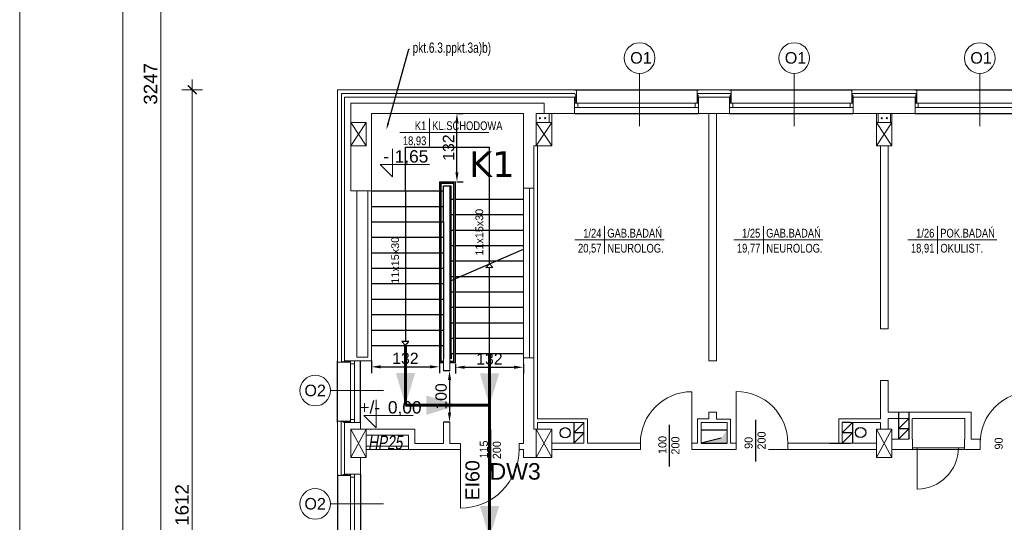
# Model space of a CAD drawing. Header units: millimetres. Extents: x 126553 to 403692, y -95821 to 38049.
# Tile 167 of 256: x 214683 to 216594, y 13522 to 14498. Entities that reach past the tile are written whole.
import ezdxf
from ezdxf import colors
from ezdxf.entities.mleader import LeaderData, LeaderLine
from ezdxf.enums import TextEntityAlignment as Align
from ezdxf.math import Vec2, Vec3

# ---------------------------------------------------------------- set-up
doc = ezdxf.new("R2010")
doc.units = ezdxf.units.MM
for name, color, linetype, lineweight in [('_(06 GRUBA)', 7, 'Continuous', 40), ('A-opis', 7, 'Continuous', 18), ('docieplenie', 6, 'Continuous', 18), ('docieplenie zew.', 6, 'Continuous', 18), ('ekspertyza', 7, 'Continuous', 30), ('ewakaucja', 3, 'Continuous', 50), ('OKNA', 7, 'Continuous', 13), ('opisy', 7, 'Continuous', 18), ('ramki', 250, 'Continuous', 13), ('TEREN', 1, 'Continuous', 40), ('WYMIAR', 7, 'Continuous', 18), ('ŚCIANY CIENKIE', 7, 'Continuous', 18), ('ŚCIANY GRUBE', 7, 'Continuous', 20)]:
    doc.layers.add(name, color=color, linetype=linetype, lineweight=lineweight)
doc.layers.add('KOMINY', color=94, linetype='Continuous', plot=False)
for name, color, linetype in [('Opisy - Teksty', 7, 'Continuous'), ('WENTYLE_WADLIWE', 1, 'Continuous'), ('WIDOK', 7, 'Continuous')]:
    doc.layers.add(name, color=color, linetype=linetype)
doc.styles.add('AR12', font='arial.ttf', dxfattribs={"height": 12})
doc.styles.add('Arial', font='arial.ttf')
doc.styles.add('GENERATED_STYLE_2', font='arial.ttf')
doc.styles.add('ROMANS', font='romans.shx', dxfattribs={"width": 0.7})
doc.styles.add('RS12', font='Romans', dxfattribs={"width": 0.75, "height": 12})
doc.styles.add('RS8', font='ROMANS.SHX', dxfattribs={"width": 0.75, "height": 8})
doc.styles.add('STYLE1', font='txt', dxfattribs={"width": 0.8})
doc.linetypes.add('ZIGZAG', pattern='A,0.0001,-0.2,[131,LTYPESHP.SHX,S=0.2,R=0,X=-0.2,Y=0],-0.4,[131,LTYPESHP.SHX,S=0.2,R=180,X=0.2,Y=0],-0.2', length=0.8001)
doc.dimstyles.new('100 moje', dxfattribs={"dimtxt": 22, "dimasz": 12, "dimexe": 12, "dimexo": 20, "dimgap": 3, "dimtad": 1, "dimdec": 1, "dimrnd": 0.5, "dimtxsty": 'Standard', "dimblk1": 'ARCHTICK', "dimblk2": 'ARCHTICK', "dimsah": 1, "dimcen": 0.1, "dimdle": 10, "dimclrd": 256, "dimclre": 256, "dimclrt": 256, "dimadec": 0, "dimazin": 0, "dimtfac": 1, "dimtdec": 1, "dimtofl": 0, "dimtmove": 1, "dimatfit": 3, "dimfxl": 12, "dimfxlon": 1, "dimtolj": 1, "dimtzin": 0, "dimarcsym": 0})
doc.dimstyles.new('A_100', dxfattribs={"dimtxt": 26, "dimasz": 2, "dimexe": 0, "dimexo": 5, "dimgap": 0.01, "dimtad": 0, "dimdec": 4, "dimrnd": 0.5, "dimdsep": 46, "dimtxsty": 'Arial', "dimblk1": 'K', "dimblk2": 'K', "dimsah": 1, "dimcen": 10, "dimse1": 1, "dimse2": 1, "dimclrd": 256, "dimclre": 256, "dimclrt": 1, "dimadec": 0, "dimazin": 0, "dimtfac": 0.5, "dimtdec": 4, "dimtmove": 0, "dimatfit": 3, "dimldrblk": 'K', "dimfxl": 1, "dimtvp": 0.75, "dimtolj": 1, "dimtzin": 0, "dimlwd": 13, "dimarcsym": 0})

# ---------------------------------------------------------------- blocks, each defined once
blk = doc.blocks.new('METKA')
for p, q in [((0, 26.9), (0, -26.9)), ((-57.4, 0), (115.4, 0))]:
    blk.add_line(p, q)
at = {"layer": 'opisy', "style": 'STYLE1', "width": 0.8, "flags": 4}
for tag, p in [('NUMER', (-6.1, 4.5)), ('POWIERZCHNIA', (-6, -24.6))]:
    blk.add_attdef(tag, text='', height=17, dxfattribs=at).set_placement(p, align=Align.RIGHT)
for tag, p in [('NAZWA', (5.3, 4.6)), ('POSADZKA', (5.6, -24.7))]:
    blk.add_attdef(tag, p, '', height=17, dxfattribs=at)
blk = doc.blocks.new('KOTA-WA')
at = {"color": 7}
for p, q in [((0, 27), (0, 0)), ((-12, 12), (0, 0)), ((-12, 12), (36, 12))]:
    blk.add_line(p, q, dxfattribs=at)
at = {"layer": 'A-opis', "color": 7, "style": 'RS12', "width": 0.6, "flags": 4}
blk.add_attdef('ZNAK', text='', height=8, dxfattribs=at).set_placement((-6.18, 19.74), align=Align.MIDDLE)
blk.add_attdef('RZEDNA', text='', height=10, dxfattribs=at).set_placement((2.11, 11.17), align=Align.BOTTOM_LEFT)
at = {"layer": 'A-opis', "color": 7, "style": 'RS8', "width": 0.6, "flags": 4}
blk.add_attdef('UWAGA', text='', height=7, dxfattribs=at).set_placement((3.83, 8.14), align=Align.TOP_LEFT)
blk = doc.blocks.new('stolarka01')
at = {"layer": 'opisy', "color": 8}
blk.add_line((7091.2, -3243.9), (7091.2, -3141.1), dxfattribs=at)
at = {"layer": 'opisy'}
blk.add_circle((7091.2, -3111.4), 29.7, dxfattribs=at)
at = {"layer": 'opisy', "insert": (7072.9, -3099.8), "char_height": 22.4, "width": 15.9, "attachment_point": 1}
blk.add_mtext('{\\fArial|b0|i0|c238|p34;O1}', dxfattribs=at)
blk = doc.blocks.new('K')
for p, q in [((0, 10), (0, -10)), ((-10, 0), (10, 0)), ((4.24, 4.24), (-4.24, -4.24))]:
    blk.add_line(p, q)
blk.add_trace([(-4.77, -3.71), (-3.71, -4.77), (3.71, 4.77), (4.77, 3.71)])
blk = doc.blocks.new('*D2487')
at = {"layer": 'Defpoints', "color": 0, "linetype": 'ByBlock', "lineweight": 60, "transparency": 16777216}
for p in [(215268, 14361.4), (215018.2, 12749.4), (215268, 12749.4)]:
    blk.add_point(p, dxfattribs=at)
at = {"layer": 'WYMIAR', "linetype": 'ByBlock', "lineweight": 13, "transparency": 16777216}
blk.add_line((215018.2, 14359.4), (215018.2, 12751.4), dxfattribs=at)
at = {"layer": 'WYMIAR', "linetype": 'ByBlock', "lineweight": 13, "transparency": 16777216, "xscale": 2, "yscale": 2, "zscale": 2}
for p, rotation in [((215018.2, 14361.4), 90), ((215018.2, 12749.4), 270)]:
    blk.add_blockref('K', p, dxfattribs=dict(at, rotation=rotation))
at = {"layer": 'WYMIAR', "color": 7, "linetype": 'ByBlock', "transparency": 16777216, "insert": (214998.3, 13555.4), "char_height": 26, "attachment_point": 5, "rotation": 90, "style": 'Arial'}
blk.add_mtext('\\A1;1612', dxfattribs=at)
blk = doc.blocks.new('*D2489')
at = {"layer": 'Defpoints', "color": 0, "linetype": 'Continuous', "lineweight": -3}
for p in [(215365.7, 13865.1), (215497.7, 13865.1), (215497.7, 13823.6)]:
    blk.add_point(p, dxfattribs=at)
at = {"layer": 'ekspertyza', "color": 1, "linetype": 'Continuous', "lineweight": -2}
for p, q in [((215365.7, 13835.6), (215365.7, 13811.6)), ((215497.7, 13835.6), (215497.7, 13811.6)), ((215383.7, 13823.6), (215479.7, 13823.6))]:
    blk.add_line(p, q, dxfattribs=at)
at = {"layer": 'ekspertyza', "color": 1, "linetype": 'Continuous', "lineweight": -3}
for points in [[(215383.7, 13826.6), (215383.7, 13820.6), (215365.7, 13823.6)], [(215479.7, 13826.6), (215479.7, 13820.6), (215497.7, 13823.6)]]:
    blk.add_solid(points, dxfattribs=at)
at = {"layer": 'ekspertyza', "color": 1, "linetype": 'Continuous', "lineweight": 20, "insert": (215431.7, 13839.8), "char_height": 22, "attachment_point": 5, "style": 'Arial'}
blk.add_mtext('\\A1;132', dxfattribs=at)
blk = doc.blocks.new('*D2490')
at = {"layer": 'Defpoints', "color": 0, "linetype": 'Continuous', "lineweight": -3}
for p in [(215528.7, 13849.2), (215660.7, 13849.2), (215660.7, 13822.7)]:
    blk.add_point(p, dxfattribs=at)
at = {"layer": 'ekspertyza', "color": 1, "linetype": 'Continuous', "lineweight": -2}
for p, q in [((215528.7, 13829.2), (215528.7, 13810.7)), ((215546.7, 13822.7), (215642.7, 13822.7)), ((215660.7, 13829.2), (215660.7, 13810.7))]:
    blk.add_line(p, q, dxfattribs=at)
at = {"layer": 'ekspertyza', "color": 1, "linetype": 'Continuous', "lineweight": -3}
for points in [[(215546.7, 13825.7), (215546.7, 13819.7), (215528.7, 13822.7)], [(215642.7, 13825.7), (215642.7, 13819.7), (215660.7, 13822.7)]]:
    blk.add_solid(points, dxfattribs=at)
at = {"layer": 'ekspertyza', "color": 1, "linetype": 'Continuous', "lineweight": 20, "insert": (215594.7, 13838.9), "char_height": 22, "attachment_point": 5, "style": 'Arial'}
blk.add_mtext('\\A1;132', dxfattribs=at)
blk = doc.blocks.new('*D2491')
at = {"layer": 'Defpoints', "color": 0, "linetype": 'Continuous', "lineweight": 60, "transparency": 16777216}
for p in [(215513.2, 14315.4), (215531.7, 14315.4), (215513.2, 14183)]:
    blk.add_point(p, dxfattribs=at)
at = {"layer": 'ekspertyza', "color": 1, "linetype": 'Continuous', "lineweight": -2, "transparency": 16777216}
for p, q in [((215531.7, 14315.4), (215543.7, 14315.4)), ((215531.7, 14201), (215531.7, 14297.4)), ((215531.7, 14183), (215543.7, 14183))]:
    blk.add_line(p, q, dxfattribs=at)
at = {"layer": 'ekspertyza', "color": 1, "linetype": 'Continuous', "lineweight": 60, "transparency": 16777216}
for points in [[(215528.7, 14297.4), (215534.7, 14297.4), (215531.7, 14315.4)], [(215528.7, 14201), (215534.7, 14201), (215531.7, 14183)]]:
    blk.add_solid(points, dxfattribs=at)
at = {"layer": 'ekspertyza', "color": 1, "linetype": 'Continuous', "lineweight": 20, "transparency": 16777216, "insert": (215515.5, 14249.2), "char_height": 22, "attachment_point": 5, "rotation": 90, "style": 'Arial'}
blk.add_mtext('\\A1;132', dxfattribs=at)
blk = doc.blocks.new('*D2505')
at = {"layer": 'Defpoints', "color": 0, "linetype": 'Continuous', "lineweight": -3}
for p in [(215517.7, 13815.8), (215517.3, 13716.4), (215517.7, 13716.4)]:
    blk.add_point(p, dxfattribs=at)
at = {"layer": 'ekspertyza', "color": 1, "linetype": 'Continuous', "lineweight": -2}
for p, q in [((215517.3, 13815.8), (215505.3, 13815.8)), ((215517.3, 13797.8), (215517.3, 13734.4)), ((215517.3, 13716.4), (215505.3, 13716.4))]:
    blk.add_line(p, q, dxfattribs=at)
at = {"layer": 'ekspertyza', "color": 1, "linetype": 'Continuous', "lineweight": -3}
for points in [[(215514.3, 13797.8), (215520.3, 13797.8), (215517.3, 13815.8)], [(215514.3, 13734.4), (215520.3, 13734.4), (215517.3, 13716.4)]]:
    blk.add_solid(points, dxfattribs=at)
at = {"layer": 'ekspertyza', "color": 1, "linetype": 'Continuous', "lineweight": 20, "insert": (215501, 13766.1), "char_height": 22, "attachment_point": 5, "rotation": 90, "style": 'Arial'}
blk.add_mtext('\\A1;100', dxfattribs=at)
blk = doc.blocks.new('*D2984')
at = {"layer": 'Defpoints', "color": 0, "linetype": 'ByBlock', "lineweight": -3}
for p in [(220347.7, 15996.4), (214957.2, 12749.4), (220435.7, 12749.4)]:
    blk.add_point(p, dxfattribs=at)
at = {"layer": 'WYMIAR', "linetype": 'ByBlock', "lineweight": 13}
blk.add_line((214957.2, 15994.4), (214957.2, 12751.4), dxfattribs=at)
at = {"layer": 'WYMIAR', "linetype": 'ByBlock', "lineweight": 13, "xscale": 2, "yscale": 2, "zscale": 2}
for p, rotation in [((214957.2, 15996.4), 90), ((214957.2, 12749.4), 270)]:
    blk.add_blockref('K', p, dxfattribs=dict(at, rotation=rotation))
at = {"layer": 'WYMIAR', "color": 7, "linetype": 'ByBlock', "insert": (214937.3, 14372.9), "char_height": 26, "attachment_point": 5, "rotation": 90, "style": 'Arial'}
blk.add_mtext('\\A1;3247', dxfattribs=at)

msp = doc.modelspace()

# ---------------------------------------------------------------- hatches: boundary and pattern name
at = {"layer": 'KOMINY'}
msp.add_hatch(color=0, dxfattribs=at).paths.add_polyline_path([(216055.72702, 13675.36048), (216055.72702, 13701.25895), (216044.45053, 13684.8316), (216005.72702, 13675.36048)])
msp.add_hatch(color=0, dxfattribs=at).paths.add_polyline_path([(216055.72702, 13675.36048), (216055.72702, 13701.25895), (216044.45053, 13684.8316), (216005.72702, 13675.36048)])

# ---------------------------------------------------------------- linework, layer by layer
at = {"layer": 'docieplenie', "color": 0, "linetype": 'ZIGZAG'}
for p, q in [((215638.33901, 14354.52954), (215307.68266, 14354.52954)), ((215307.68266, 14354.52954), (215307.68266, 13834.64206)), ((215760.76742, 14354.52954), (215638.33901, 14354.52954)), ((215760.76742, 14354.52954), (215762.62847, 14349.64338)), ((215762.62847, 14349.64338), (215761.26315, 14345.39884)), ((215999.74706, 14354.31586), (216062.16774, 14354.31586)), ((216300.20856, 14349.81531), (216297.9519, 14346.41637)), ((216299.16578, 14354.33213), (216297.98462, 14352.33173)), ((216297.98462, 14352.33173), (216300.20856, 14349.81531)), ((216299.16578, 14354.33213), (216421.89812, 14354.33213)), ((216423.24994, 14352.02841), (216421.18992, 14349.90557)), ((216421.18992, 14349.90557), (216423.31436, 14347.07512)), ((216421.89812, 14354.33213), (216423.24994, 14352.02841)), ((215761.26315, 14345.39884), (215763.08353, 14343.57975)), ((215763.08353, 14343.57975), (215761.26315, 14340.54802)), ((215761.26315, 14340.54802), (215763.23527, 14338.27419)), ((215763.23527, 14338.27419), (215761.56647, 14336.60671)), ((216297.9519, 14346.41637), (216300.37717, 14343.76689)), ((216300.37717, 14343.76689), (216298.08779, 14340.89099)), ((216298.08779, 14340.89099), (216300.44247, 14338.34179)), ((216300.44247, 14338.34179), (216298.21854, 14335.79268)), ((216423.31436, 14347.07512), (216421.18992, 14345.33821)), ((216421.18992, 14345.33821), (216423.24994, 14342.89377)), ((216423.24994, 14342.89377), (216421.18992, 14340.38491)), ((215306.8286, 13716.62547), (215308.77768, 13718.29339)), ((215308.77768, 13718.29339), (215312.48771, 13715.52094)), ((215312.48771, 13715.52094), (215315.03052, 13718.17526)), ((215315.03052, 13718.17526), (215318.50091, 13715.55003)), ((215318.50091, 13715.55003), (215321.09567, 13718.24012)), ((215321.09567, 13718.24012), (215324.27404, 13715.45282)), ((215306.8286, 13716.62547), (215306.8286, 13613.86304)), ((215324.27404, 13715.45282), (215324.9228, 13716.3603)), ((215306.8286, 13613.86304), (215309.21176, 13612.72081)), ((215309.21176, 13612.72081), (215311.68839, 13614.81491)), ((215311.68839, 13614.81491), (215314.92707, 13612.59389)), ((215314.92707, 13612.59389), (215317.72111, 13614.81491)), ((215317.72111, 13614.81491), (215321.34074, 13612.59389)), ((215321.34074, 13612.59389), (215324.26186, 13614.75145)), ((215324.26186, 13614.75145), (215324.76975, 13614.49762))]:
    msp.add_line(p, q, dxfattribs=at)
at = {"layer": 'docieplenie', "color": 0}
for p, q in [((216000.25803, 14349.94168), (215997.9889, 14347.67417)), ((215997.9889, 14347.67417), (216000.25803, 14344.89126)), ((215999.74706, 14354.31586), (215998.07562, 14351.71691)), ((215998.07562, 14351.71691), (216000.25803, 14349.94168)), ((216063.43944, 14351.63306), (216061.17031, 14349.36555)), ((216061.17031, 14349.36555), (216063.43944, 14346.58265)), ((216062.16774, 14354.31586), (216063.43944, 14351.63306)), ((216423.72702, 14361.36048), (216423.72702, 14335.36048)), ((216000.25803, 14344.89126), (215997.77215, 14341.84811)), ((215997.77215, 14341.84811), (216000.29853, 14339.32783)), ((216000.47242, 14339.28204), (215998.02324, 14336.8855)), ((215998.02324, 14336.8855), (215999.04371, 14335.61081)), ((216063.43944, 14346.58265), (216060.95357, 14343.5395)), ((216060.95357, 14343.5395), (216063.47995, 14341.01921)), ((216063.47995, 14341.01921), (216060.97808, 14338.25872)), ((216060.97808, 14338.25872), (216063.47995, 14336.27949)), ((216063.47995, 14336.27949), (216062.75018, 14335.70653)), ((216297.72702, 14335.36048), (216297.72702, 14347.36048)), ((216423.18897, 14337.62766), (216421.11648, 14335.59886)), ((216421.18992, 14340.38491), (216423.18897, 14337.62766)), ((215307.68266, 13834.64206), (215310.7093, 13832.59929)), ((215310.7093, 13832.59929), (215313.53357, 13834.72934)), ((215313.53357, 13834.72934), (215317.37024, 13832.70582)), ((215317.37024, 13832.70582), (215320.24778, 13834.72934)), ((215320.24778, 13834.72934), (215323.87137, 13832.54612)), ((215323.87137, 13832.54612), (215325.08789, 13835.36048))]:
    msp.add_line(p, q, dxfattribs=at)
at = {"layer": 'docieplenie', "color": 0, "lineweight": 0}
for points in [[(215987.66109, 13675.36048), (215987.66109, 13775.36048)], [(216073.6612, 13675.64089), (216073.6612, 13775.64089)], [(215538.51089, 13662.86048), (215538.51089, 13549.26048)], [(216424.58212, 13666.34226), (216424.58212, 13586.34226)]]:
    msp.add_lwpolyline(points, dxfattribs=at)
at = {"layer": 'docieplenie', "color": 0, "lineweight": 30}
for points in [[(216111.31986, 13639.63998), (216111.31986, 13720.50793)], [(215597.63557, 13620.91711), (215597.63557, 13701.78505)], [(215944.18176, 13629.80177), (215944.18176, 13710.66971)]]:
    msp.add_lwpolyline(points, dxfattribs=at)
at = {"layer": 'docieplenie', "color": 0, "lineweight": 0}
for centre, radius, start, end in [((215987.66109, 13675.36048), 100, 90, 180), ((216073.6612, 13675.64089), 100, 0, 90), ((216646.72702, 13675.36048), 100, 90, 180), ((215538.50302, 13662.87808), 113.6176, 270.00396703, 359.99112301), ((216424.58212, 13666.34226), 80, 270, 0)]:
    msp.add_arc(centre, radius, start, end, dxfattribs=at)
at = {"layer": 'docieplenie zew.', "color": 0}
for p, q in [((215299.72702, 14361.36048), (215700.72702, 14361.36048)), ((215299.72702, 14361.36048), (215299.72702, 13832.36048)), ((215700.72702, 14361.36048), (215763.72702, 14361.36048)), ((215763.72702, 14361.36048), (215763.72702, 14335.36048)), ((216000.72702, 14361.36048), (215997.72702, 14361.36048)), ((215997.72702, 14361.36048), (215997.72702, 14335.36048)), ((216063.72702, 14361.36048), (216000.72702, 14361.36048)), ((216063.72702, 14347.36048), (216063.72702, 14361.36048)), ((216297.72702, 14335.36048), (216297.72702, 14361.36048)), ((216297.72702, 14347.36048), (216297.72702, 14361.36048)), ((216297.72702, 14361.36048), (216423.72702, 14361.36048)), ((216423.72702, 14361.36048), (216423.72702, 14335.36048)), ((215997.72702, 14335.36048), (216000.72702, 14335.36048)), ((216060.72702, 14335.36048), (216063.72702, 14335.36048)), ((216063.72702, 14335.36048), (216063.72702, 14347.36048)), ((216300.72702, 14335.36048), (216297.72702, 14335.36048)), ((216300.72702, 14335.36048), (216297.72702, 14335.36048)), ((216423.72702, 14335.36048), (216420.72702, 14335.36048)), ((216423.72702, 14335.36048), (216420.72702, 14335.36048)), ((215299.72702, 13832.36048), (215325.08789, 13832.36048)), ((215325.08789, 13835.36048), (215325.08789, 13832.36048)), ((215299.72702, 13718.36048), (215299.72702, 13612.36048)), ((215299.72702, 13718.36048), (215325.08789, 13718.36048)), ((215325.08789, 13718.36048), (215325.08789, 13715.36048)), ((215299.72702, 13612.36048), (215325.08789, 13612.36048)), ((215325.08789, 13615.26391), (215325.08789, 13612.36048))]:
    msp.add_line(p, q, dxfattribs=at)
at = {"layer": 'docieplenie zew.', "color": 0, "linetype": 'ZIGZAG'}
msp.add_line((215763.72702, 14335.36048), (215760.72702, 14335.36048), dxfattribs=at)
at = {"layer": 'ewakaucja', "color": 3, "lineweight": 60}
for points in [[(215431.72702, 13865.05695), (215431.72702, 13749.06223)], [(215594.72702, 13849.19509), (215594.72702, 13350.98534)], [(215431.72702, 13749.06223), (215594.72702, 13749.06223)]]:
    msp.add_lwpolyline(points, dxfattribs=at)
for points in [[(215431.72702, 13749.73543, 0, 37.5, 0), (215431.98186, 13811.43814, 37.5, 37.5, 0)], [(215594.72702, 13749.06223, 0, 37.5, 0), (215594.98186, 13810.76495, 37.5, 37.5, 0)], [(215533.89716, 13749.06223, 0, 37.5, 0), (215472.19392, 13749.06223, 37.5, 37.5, 0)], [(215594.72702, 13491.67384, 0, 37.5, 0), (215594.98186, 13553.37656, 37.5, 37.5, 0)]]:
    msp.add_lwpolyline(points, format="xyseb", dxfattribs=at)
at = {"layer": 'KOMINY', "color": 0}
for p, q in [((216388.22702, 13735.57943), (216388.22702, 13683.36048)), ((216408.22702, 13723.57943), (216388.22702, 13703.46995)), ((216388.22702, 13718.812), (216388.22702, 13683.36048)), ((216408.22702, 13735.57943), (216408.22702, 13683.36048)), ((215778.72702, 13715.36048), (215758.72702, 13695.36048)), ((215758.72702, 13715.36048), (215758.72702, 13675.36048)), ((216005.72702, 13701.36048), (216055.72702, 13701.36048)), ((216005.72702, 13701.36048), (216055.72702, 13701.36048)), ((216299.42899, 13715.36048), (216279.42899, 13695.36048)), ((216294.72702, 13715.36048), (216279.42899, 13715.36048)), ((216299.42899, 13715.36048), (216299.42899, 13675.36048)), ((216408.22702, 13703.46995), (216388.22702, 13703.46995)), ((216408.22702, 13703.46995), (216388.22702, 13683.36048)), ((215778.72702, 13695.36048), (215758.72702, 13675.36048)), ((215778.72702, 13695.36048), (215758.72702, 13695.36048)), ((216044.45053, 13684.8316), (216005.72702, 13675.36048)), ((216044.45053, 13684.8316), (216005.72702, 13675.36048)), ((216299.42899, 13695.36048), (216279.42899, 13675.36048)), ((216299.42899, 13695.36048), (216279.42899, 13695.36048)), ((216005.72702, 13675.36048), (216055.72702, 13675.36048)), ((216254.72702, 13675.36048), (216294.72702, 13675.36048))]:
    msp.add_line(p, q, dxfattribs=at)
for centre in [(215741.71512, 13695.53506), (216314.95122, 13696.07719)]:
    msp.add_circle(centre, 10, dxfattribs=at)
at = {"layer": 'OKNA', "color": 0}
for p, q in [((215760.10202, 14335.36048), (216000.10202, 14335.36048)), ((215766.10202, 14327.36048), (215766.10202, 14335.36048)), ((215994.10202, 14327.36048), (215994.10202, 14335.36048)), ((216060.10202, 14335.36048), (216300.10202, 14335.36048)), ((216066.72702, 14327.36048), (216066.72702, 14335.36048)), ((216294.72702, 14327.36048), (216294.72702, 14335.36048)), ((216420.10202, 14335.36048), (216660.10202, 14335.36048)), ((216426.72702, 14327.36048), (216426.72702, 14335.36048)), ((215760.10202, 14327.36048), (216000.10202, 14327.36048)), ((216060.10202, 14327.36048), (216300.10202, 14327.36048)), ((216420.10202, 14327.36048), (216660.10202, 14327.36048)), ((215325.08789, 13835.36048), (215325.08789, 13715.36048)), ((215333.08789, 13835.36048), (215333.08789, 13715.36048)), ((215333.08789, 13829.36048), (215325.08789, 13829.36048)), ((215333.08789, 13721.36048), (215325.08789, 13721.36048)), ((216415.72702, 13663.36048), (216516.72702, 13663.36048)), ((215325.08789, 13615.26391), (215325.08789, 13495.36048)), ((215333.08789, 13609.26391), (215325.08789, 13609.26391)), ((215333.08789, 13615.26391), (215333.08789, 13495.36048))]:
    msp.add_line(p, q, dxfattribs=at)
at = {"layer": 'opisy', "color": 0}
for p, q in [((215389.08806, 13777.44841), (215286.31508, 13777.44841)), ((215389.08806, 13557.44841), (215286.31508, 13557.44841))]:
    msp.add_line(p, q, dxfattribs=at)
for centre in [(215256.61483, 13777.44841), (215256.61483, 13557.44841)]:
    msp.add_circle(centre, 29.70025, dxfattribs=at)
at = {"layer": 'ramki', "color": 0, "ltscale": 0.6}
for points in [[(214683.31194, 16357.33162), (227587.02727, 16357.33162), (227587.02727, 12157.33162), (214683.31194, 12157.33162)], [(214883.31194, 16307.33162), (227537.02727, 16307.33162), (227537.02727, 12207.33162), (214883.31194, 12207.33162)]]:
    msp.add_lwpolyline(points, close=True, dxfattribs=at)
at = {"layer": 'WIDOK', "color": 0}
for p, q in [((215760.10202, 14361.36048), (216000.10202, 14361.36048)), ((216060.10202, 14361.36048), (216300.10202, 14361.36048)), ((216420.10202, 14361.36048), (216660.10202, 14361.36048)), ((215760.10202, 14315.36048), (216000.10202, 14315.36048)), ((216060.10202, 14315.36048), (216300.10202, 14315.36048)), ((216420.10202, 14315.36048), (216660.10202, 14315.36048)), ((215431.72702, 14165.05695), (215431.72702, 14250.23905)), ((215431.72702, 14250.23905), (215594.72702, 14250.23905)), ((215594.72702, 14023.52577), (215594.72702, 14250.23905)), ((215497.72702, 14183.02811), (215528.72702, 14183.02811)), ((215497.72702, 14183.02811), (215497.72702, 13831.19509)), ((215500.72702, 14180.02811), (215525.72702, 14180.02811)), ((215500.72702, 14180.02811), (215500.72702, 13834.19509)), ((215525.72702, 13834.19509), (215525.72702, 14180.02811)), ((215528.72702, 13831.19509), (215528.72702, 14183.02811)), ((215365.72702, 14165.05695), (215497.72702, 14165.05695)), ((215431.72702, 14165.05695), (215431.72702, 13872.49397)), ((215500.72702, 14165.05695), (215505.72702, 14165.05695)), ((215505.72702, 14105.05695), (215505.72702, 14175.02811)), ((215505.72702, 14175.02811), (215520.72702, 14175.02811)), ((215520.72702, 13849.19509), (215520.72702, 14175.02811)), ((215520.72702, 14149.19509), (215525.72702, 14149.19509)), ((215528.72702, 14149.19509), (215660.72702, 14149.19509)), ((215365.72702, 14135.05695), (215497.72702, 14135.05695)), ((215500.72702, 14135.05695), (215505.72702, 14135.05695)), ((215520.72702, 14119.19509), (215525.72702, 14119.19509)), ((215528.72702, 14119.19509), (215660.72702, 14119.19509)), ((215365.72702, 14105.05695), (215497.72702, 14105.05695)), ((215500.72702, 14105.05695), (215505.72702, 14105.05695)), ((215505.72702, 14105.05695), (215505.72702, 13839.19509)), ((215517.72702, 14105.05695), (215517.72702, 13839.19509)), ((215520.72702, 14089.19509), (215525.72702, 14089.19509)), ((215528.72702, 14089.19509), (215660.72702, 14089.19509)), ((215365.72702, 14075.05695), (215497.72702, 14075.05695)), ((215500.72702, 14075.05695), (215505.72702, 14075.05695)), ((215365.72702, 14045.05695), (215497.72702, 14045.05695)), ((215500.72702, 14045.05695), (215505.72702, 14045.05695)), ((215520.72702, 14059.19509), (215525.72702, 14059.19509)), ((215520.72702, 13991.47164), (215660.72702, 14052.11458)), ((215528.72702, 14059.19509), (215660.72702, 14059.19509)), ((215520.72702, 14029.19509), (215525.72702, 14029.19509)), ((215528.72702, 14029.19509), (215660.72702, 14029.19509)), ((215594.72702, 14023.52577), (215587.93929, 14016.08875)), ((215594.72702, 14023.52577), (215601.54915, 14016.12029)), ((215365.72702, 14015.05695), (215497.72702, 14015.05695)), ((215500.72702, 14015.05695), (215505.72702, 14015.05695)), ((215601.54915, 14016.12029), (215587.93929, 14016.08875)), ((215594.72702, 13849.19509), (215594.72702, 14016.10448)), ((215365.72702, 13985.05695), (215497.72702, 13985.05695)), ((215500.72702, 13985.05695), (215505.72702, 13985.05695)), ((215520.72702, 13999.19509), (215525.72702, 13999.19509)), ((215528.72702, 13999.19509), (215660.72702, 13999.19509)), ((215520.72702, 13969.19509), (215525.72702, 13969.19509)), ((215528.72702, 13969.19509), (215660.72702, 13969.19509)), ((215365.72702, 13955.05695), (215497.72702, 13955.05695)), ((215500.72702, 13955.05695), (215505.72702, 13955.05695)), ((215520.72702, 13939.19509), (215525.72702, 13939.19509)), ((215528.72702, 13939.19509), (215660.72702, 13939.19509)), ((215365.72702, 13925.05695), (215497.72702, 13925.05695)), ((215500.72702, 13925.05695), (215505.72702, 13925.05695)), ((215520.72702, 13909.19509), (215525.72702, 13909.19509)), ((215528.72702, 13909.19509), (215660.72702, 13909.19509)), ((215365.72702, 13895.05695), (215497.72702, 13895.05695)), ((215500.72702, 13895.05695), (215505.72702, 13895.05695)), ((215431.72702, 13865.05695), (215424.87583, 13872.49397)), ((215431.72702, 13872.49397), (215424.87583, 13872.49397)), ((215431.72702, 13865.05695), (215438.51475, 13872.49397)), ((215438.51475, 13872.49397), (215431.72702, 13872.49397)), ((215520.72702, 13879.19509), (215525.72702, 13879.19509)), ((215528.72702, 13879.19509), (215660.72702, 13879.19509)), ((215365.72702, 13865.05695), (215497.72702, 13865.05695)), ((215500.72702, 13865.05695), (215505.72702, 13865.05695)), ((215299.72702, 13715.36048), (215299.72702, 13835.36048)), ((215344.72702, 13715.36048), (215344.72702, 13835.36048)), ((215505.72702, 13834.19509), (215500.72702, 13834.19509)), ((215525.72702, 13834.19509), (215517.72702, 13834.19509)), ((215520.72702, 13849.19509), (215525.72702, 13849.19509)), ((215520.72702, 13849.19509), (215520.72702, 13839.19509)), ((215528.72702, 13849.19509), (215660.72702, 13849.19509)), ((215505.72702, 13831.19509), (215497.72702, 13831.19509)), ((215528.72702, 13831.19509), (215517.72702, 13831.19509)), ((215299.72702, 13615.36048), (215299.72702, 13495.36048)), ((215344.72702, 13615.36048), (215344.72702, 13495.36048))]:
    msp.add_line(p, q, dxfattribs=at)
at = {"layer": 'ŚCIANY CIENKIE', "color": 0}
for p, q in [((215325.72702, 14297.86048), (215355.72702, 14252.86048)), ((215355.72702, 14297.86048), (215325.72702, 14252.86048)), ((215355.72702, 14297.86048), (215325.72702, 14252.86048)), ((215325.72702, 14297.86048), (215355.72702, 14252.86048)), ((215715.72702, 14252.86048), (215685.72702, 14297.86048)), ((215715.72702, 14297.86048), (215685.72702, 14252.86048)), ((216345.72702, 14297.86048), (216375.72702, 14252.86048)), ((216375.72702, 14297.86048), (216345.72702, 14252.86048)), ((215355.72702, 13702.86048), (215325.72702, 13647.86048)), ((215325.72702, 13702.86048), (215355.72702, 13647.86048)), ((215715.72702, 13702.86048), (215685.72702, 13647.86048)), ((215685.72702, 13702.86048), (215715.72702, 13647.86048)), ((216375.72702, 13647.86048), (216345.72702, 13702.86048)), ((216375.72702, 13702.86048), (216345.72702, 13647.86048)), ((215437.72702, 13669.86048), (215355.72702, 13669.86048)), ((215437.72702, 13662.86048), (215355.72702, 13662.86048)), ((216386.73871, 13663.36048), (216516.72702, 13663.36048)), ((216415.72702, 13666.39198), (216516.72702, 13666.39198))]:
    msp.add_line(p, q, dxfattribs=at)
at = {"layer": 'ŚCIANY GRUBE', "color": 0}
for p, q in [((215340.72702, 14347.36048), (215313.72702, 14347.36048)), ((215313.72702, 14347.36048), (215313.72702, 13835.36048)), ((215325.72702, 14335.36048), (215700.72702, 14335.36048)), ((215325.72702, 14297.86048), (215325.72702, 14335.36048)), ((215340.72702, 14347.36048), (215700.72702, 14347.36048)), ((215700.72702, 14347.36048), (215760.72702, 14347.36048)), ((215700.72702, 14315.36048), (215700.72702, 14335.36048)), ((215760.10202, 14347.36048), (215760.10202, 14315.36048)), ((216060.72702, 14347.36048), (216000.10202, 14347.36048)), ((216000.10202, 14347.36048), (216000.10202, 14315.36048)), ((216060.72702, 14315.36048), (216060.72702, 14347.36048)), ((216300.72702, 14347.36048), (216300.72702, 14315.36048)), ((216300.72702, 14347.36048), (216420.72702, 14347.36048)), ((216420.72702, 14347.36048), (216420.72702, 14315.36048)), ((215365.72702, 14105.05695), (215365.72702, 14315.36048)), ((215365.72702, 14315.36048), (215660.72702, 14315.36048)), ((215660.72702, 14242.06557), (215660.72702, 14315.36048)), ((215660.72702, 14315.36048), (215660.72702, 14170.36048)), ((215685.72702, 14297.86048), (215685.72702, 14315.36048)), ((215685.72702, 14315.36048), (215700.72702, 14315.36048)), ((215760.72702, 14315.36048), (215700.72702, 14315.36048)), ((215710.72702, 14297.86048), (215710.72702, 14315.36048)), ((215715.72702, 14297.86048), (215715.72702, 14315.36048)), ((215760.10202, 14315.36048), (215755.10202, 14315.36048)), ((215760.10202, 14315.36048), (215755.72702, 14315.36048)), ((216000.10202, 14315.36048), (216005.10202, 14315.36048)), ((216000.72702, 14315.36048), (216060.72702, 14315.36048)), ((216000.72702, 14315.36048), (216005.72702, 14315.36048)), ((216020.63526, 13835.36048), (216020.63526, 14315.36048)), ((216035.63526, 13835.36048), (216035.63526, 14315.36048)), ((216420.72702, 14315.36048), (216300.72702, 14315.36048)), ((216345.72702, 14297.86048), (216345.72702, 14315.36048)), ((216348.72702, 14297.86048), (216348.72702, 14315.36048)), ((216372.72702, 14297.86048), (216372.72702, 14315.36048)), ((216375.72702, 14297.86048), (216375.72702, 14315.36048)), ((215325.72702, 14297.86048), (215325.72702, 14252.86048)), ((215355.72702, 14297.86048), (215325.72702, 14297.86048)), ((215355.72702, 14252.86048), (215355.72702, 14297.86048)), ((215685.72702, 14297.86048), (215685.72702, 14252.86048)), ((215715.72702, 14297.86048), (215685.72702, 14297.86048)), ((215715.72702, 14252.86048), (215715.72702, 14297.86048)), ((216345.72702, 14297.86048), (216345.72702, 14252.86048)), ((216345.72702, 14297.86048), (216375.72702, 14297.86048)), ((216375.72702, 14252.86048), (216375.72702, 14297.86048)), ((215325.72702, 14252.86048), (215355.72702, 14252.86048)), ((215325.72702, 14252.86048), (215325.72702, 14165.05695)), ((215680.72702, 13702.86048), (215680.72702, 14252.86048)), ((215680.72702, 14252.86048), (215685.72702, 14252.86048)), ((215685.72702, 14252.86048), (215715.72702, 14252.86048)), ((215687.72702, 13722.36048), (215687.72702, 14252.86048)), ((216345.72702, 14252.86048), (216375.72702, 14252.86048)), ((216353.22702, 14252.86048), (216353.22702, 13897.09189)), ((216368.22702, 14252.86048), (216368.22702, 13897.09189)), ((215325.72702, 14165.05695), (215365.72702, 14165.05695)), ((215337.72702, 13842.36048), (215337.72702, 14165.05695)), ((215337.72702, 14165.05695), (215358.72702, 14165.05695)), ((215358.72702, 14165.05695), (215358.72702, 13842.36048)), ((215660.72702, 14170.36048), (215680.72702, 14170.36048)), ((215660.72702, 14170.36048), (215660.72702, 13849.19509)), ((215660.72702, 14170.36048), (215672.72702, 14170.36048)), ((215672.72702, 14170.36048), (215672.72702, 14136.68094)), ((215672.72702, 14170.36048), (215680.72702, 14170.36048)), ((215672.72702, 14170.36048), (215672.72702, 13841.36048)), ((215680.72702, 14170.36048), (215680.72702, 14129.09139)), ((215365.72702, 13835.36048), (215365.72702, 14105.05695)), ((216368.22702, 13897.09189), (216353.22702, 13897.09189)), ((215313.72702, 13835.36048), (215365.72702, 13835.36048)), ((215337.72702, 13842.36048), (215358.72702, 13842.36048)), ((215660.72702, 13849.19509), (215660.72702, 13674.86048)), ((215660.72702, 13841.36048), (215680.72702, 13841.36048)), ((216035.63526, 13835.36048), (216020.63526, 13835.36048)), ((216368.22702, 13797.09189), (216353.22702, 13797.09189)), ((216353.22702, 13797.09189), (216353.22702, 13722.36048)), ((216368.22702, 13797.09189), (216368.22702, 13735.57943)), ((215784.72702, 13722.36048), (215687.72702, 13722.36048)), ((215784.72702, 13675.36048), (215784.72702, 13722.36048)), ((215998.72702, 13675.36048), (215998.72702, 13722.36048)), ((215998.72702, 13722.36048), (216020.63526, 13722.36048)), ((216035.63526, 13735.36048), (216020.63526, 13735.36048)), ((216020.63526, 13735.36048), (216020.63526, 13722.36048)), ((216035.63526, 13735.36048), (216035.63526, 13722.15742)), ((216035.63526, 13722.15742), (216062.72702, 13722.15742)), ((216062.72702, 13722.15742), (216062.72702, 13675.36048)), ((216272.42899, 13722.36048), (216272.42899, 13675.36048)), ((216272.42899, 13722.36048), (216353.22702, 13722.36048)), ((216368.22702, 13735.57943), (216529.22702, 13735.57943)), ((216368.22702, 13723.57943), (216368.22702, 13702.86048)), ((216368.22702, 13723.57943), (216408.22702, 13723.57943)), ((216408.22702, 13723.57943), (216408.22702, 13683.36048)), ((216415.22702, 13723.57943), (216517.22702, 13723.57943)), ((216415.22702, 13723.57943), (216415.22702, 13683.36048)), ((216517.22702, 13723.57943), (216517.22702, 13683.36048)), ((216529.22702, 13735.57943), (216529.22702, 13683.36048)), ((215313.72702, 13715.36048), (215313.72702, 13615.36048)), ((215313.72702, 13715.36048), (215344.72702, 13715.36048)), ((215325.72702, 13702.86048), (215325.72702, 13647.86048)), ((215355.72702, 13702.86048), (215325.72702, 13702.86048)), ((215344.72702, 13702.86048), (215344.72702, 13715.36048)), ((215355.72702, 13647.86048), (215355.72702, 13702.86048)), ((215355.72702, 13702.86048), (215449.72702, 13702.86048)), ((215449.72702, 13702.86048), (215449.72702, 13674.86048)), ((215505.72702, 13674.86048), (215505.72702, 13716.4373)), ((215505.72702, 13716.4373), (215517.72702, 13716.4373)), ((215517.72702, 13674.86048), (215517.72702, 13716.4373)), ((215685.72702, 13702.86048), (215680.72702, 13702.86048)), ((215685.72702, 13702.86048), (215685.72702, 13647.86048)), ((215685.72702, 13702.86048), (215715.72702, 13702.86048)), ((215687.72702, 13702.86048), (215687.72702, 13715.36048)), ((215750.72702, 13715.36048), (215687.72702, 13715.36048)), ((215715.72702, 13647.86048), (215715.72702, 13702.86048)), ((215777.72702, 13715.36048), (215750.72702, 13715.36048)), ((215777.72702, 13675.36048), (215777.72702, 13715.36048)), ((216005.72702, 13675.36048), (216005.72702, 13715.36048)), ((216005.72702, 13715.36048), (216055.72702, 13715.36048)), ((216055.72702, 13715.36048), (216055.72702, 13675.36048)), ((216279.42899, 13675.36048), (216279.42899, 13715.36048)), ((216279.42899, 13715.36048), (216353.22702, 13715.36048)), ((216345.72702, 13702.86048), (216345.72702, 13647.86048)), ((216345.72702, 13702.86048), (216375.72702, 13702.86048)), ((216353.22702, 13715.36048), (216353.22702, 13702.86048)), ((216375.72702, 13647.86048), (216375.72702, 13702.86048)), ((215355.72702, 13690.86048), (215437.72702, 13690.86048)), ((215437.72702, 13662.86048), (215437.72702, 13690.86048)), ((215987.66109, 13663.36048), (215987.66109, 13683.36048)), ((216005.72702, 13675.36048), (216005.72702, 13689.36048)), ((216408.22702, 13683.36048), (216375.72702, 13683.36048)), ((216415.72702, 13683.36048), (216415.22702, 13683.36048)), ((216415.72702, 13663.36048), (216415.72702, 13683.36048)), ((216516.72702, 13663.36048), (216516.72702, 13683.36048)), ((216516.72702, 13683.36048), (216517.22702, 13683.36048)), ((216529.22702, 13683.36048), (216546.72702, 13683.36048)), ((216546.72702, 13683.36048), (216546.72702, 13663.36048)), ((215449.72702, 13662.86048), (215437.72702, 13662.86048)), ((215454.72702, 13674.86048), (215449.72702, 13674.86048)), ((215449.72702, 13674.86048), (215505.72702, 13674.86048)), ((215449.72702, 13662.86048), (215538.51089, 13662.86048)), ((215517.72702, 13674.86048), (215538.51089, 13674.86048)), ((215538.51089, 13674.86048), (215538.51089, 13662.86048)), ((215660.72702, 13674.86048), (215652.12062, 13674.86048)), ((215657.12062, 13674.86048), (215652.12062, 13674.86048)), ((215652.12062, 13674.86048), (215652.12062, 13662.86048)), ((215652.12062, 13662.86048), (215660.72702, 13662.86048)), ((215660.72702, 13662.86048), (215660.72702, 13647.86048)), ((215715.72702, 13675.36048), (215777.72702, 13675.36048)), ((215715.72702, 13663.36048), (215777.72702, 13663.36048)), ((215715.72702, 13663.36048), (215887.62569, 13663.36048)), ((215887.62569, 13675.36048), (215784.72702, 13675.36048)), ((215887.62569, 13663.36048), (215887.62569, 13675.36048)), ((215887.66109, 13663.36048), (215887.66109, 13675.36048)), ((215887.66109, 13663.36048), (215887.66109, 13675.36048)), ((215887.69649, 13663.36048), (215887.69649, 13675.36048)), ((215987.66109, 13663.36048), (215987.66109, 13675.36048)), ((215998.72702, 13675.36048), (215987.66109, 13675.36048)), ((215987.66109, 13675.36048), (215987.66109, 13663.36048)), ((215987.66109, 13675.36048), (215987.66109, 13663.36048)), ((215987.66109, 13675.36048), (215987.66109, 13663.36048)), ((215987.66109, 13675.36048), (215987.66109, 13663.36048)), ((215987.66109, 13675.36048), (215987.66109, 13663.36048)), ((215987.66109, 13663.36048), (215987.66109, 13675.36048)), ((215987.66109, 13663.36048), (215998.72702, 13663.36048)), ((215998.72702, 13663.36048), (216073.6612, 13663.36048)), ((216005.72702, 13675.36048), (216055.72702, 13675.36048)), ((216073.6612, 13675.36048), (216062.72702, 13675.36048)), ((216073.6612, 13675.64089), (216073.6612, 13663.64089)), ((216073.6612, 13663.36053), (216073.6612, 13675.36053)), ((216073.6612, 13663.36048), (216073.6612, 13675.36048)), ((216073.6612, 13663.36048), (216073.6612, 13673.36048)), ((216136.11815, 13663.36048), (216345.72702, 13663.36048)), ((216173.6612, 13675.36053), (216173.6612, 13663.36053)), ((216279.42899, 13675.36048), (216173.6612, 13675.36048)), ((216254.72702, 13675.36048), (216272.42899, 13675.36048)), ((216279.42899, 13675.36048), (216345.72702, 13675.36048)), ((216375.72702, 13663.36048), (216415.72702, 13663.36048)), ((216546.72702, 13663.36048), (216516.72702, 13663.36048)), ((216546.72702, 13675.36048), (216546.72702, 13663.36048)), ((216546.72702, 13675.36048), (216546.72702, 13664.16437)), ((215325.72702, 13647.86048), (215355.72702, 13647.86048)), ((215344.72702, 13647.86048), (215344.72702, 13615.36048)), ((215685.72702, 13647.86048), (215660.72702, 13647.86048)), ((215715.72702, 13647.86048), (215685.72702, 13647.86048)), ((216345.72702, 13647.86048), (216375.72702, 13647.86048)), ((215344.72702, 13615.36048), (215313.72702, 13615.36048)), ((215313.72702, 13615.36048), (215344.72702, 13615.36048)), ((215313.72702, 13615.36048), (215344.72702, 13615.36048))]:
    msp.add_line(p, q, dxfattribs=at)
msp.add_lwpolyline([(215517.72702, 13815.80082), (215505.72702, 13815.80082), (215505.72702, 14175.02811), (215517.72702, 14175.02811)], close=True, dxfattribs=at)
for centre in [(215692.81269, 14306.30644), (215702.81269, 14306.30644), (216355.81269, 14306.30644), (216365.81269, 14306.30644)]:
    msp.add_circle(centre, 1.06853, dxfattribs=at)

# ---------------------------------------------------------------- block references
at = {"layer": 'A-opis', "color": 0}
ref = msp.add_blockref('KOTA-WA', (215406.65252, 14192.50533), dxfattribs=dict(at, xscale=2, yscale=2, zscale=2))
ref.add_attrib('ZNAK', '-', dxfattribs={"layer": '0', "color": 101, "height": 24, "style": 'AR12', "flags": 4}).set_placement((215394.2903, 14212.93551), align=Align.BOTTOM_CENTER)
ref.add_attrib('RZEDNA', '1,65', dxfattribs={"layer": '0', "color": 101, "height": 24, "style": 'AR12', "flags": 4}).set_placement((215410.86866, 14212.93551), align=Align.BOTTOM_LEFT)
ref = msp.add_blockref('KOTA-WA', (215374.95983, 13705.38745), dxfattribs=dict(at, xscale=2, yscale=2, zscale=2))
ref.add_attrib('ZNAK', '+/-', dxfattribs={"layer": '0', "color": 101, "height": 24, "style": 'AR12', "flags": 4}).set_placement((215362.59761, 13725.81764), align=Align.BOTTOM_CENTER)
ref.add_attrib('RZEDNA', '  0,00', dxfattribs={"layer": '0', "color": 101, "height": 24, "style": 'AR12', "flags": 4}).set_placement((215379.17597, 13725.81764), align=Align.BOTTOM_LEFT)
at = {"layer": 'opisy', "color": 0}
ref = msp.add_blockref('METKA', (215478.32403, 14278.61991), dxfattribs=at)
ref.add_attrib('NAZWA', 'KL.SCHODOWA', (215483.66528, 14283.17891), dxfattribs={"height": 17, "style": 'STYLE1', "width": 0.8, "flags": 4})
ref.add_attrib('NUMER', 'K1', dxfattribs={"height": 17, "style": 'STYLE1', "width": 0.8, "flags": 4}).set_placement((215472.18158, 14283.08735), align=Align.RIGHT)
ref.add_attrib('POWIERZCHNIA', '18,93', dxfattribs={"height": 17, "style": 'STYLE1', "width": 0.8, "flags": 4}).set_placement((215472.28302, 14253.98215), align=Align.RIGHT)
for p, values in [((215818.12531, 14070.0116), {'NAZWA': 'GAB.BADAŃ', 'POSADZKA': 'NEUROLOG.', 'NUMER': '1/24', 'POWIERZCHNIA': '20,57'}), ((216126.3859, 14070.0116), {'NAZWA': 'GAB.BADAŃ', 'POSADZKA': 'NEUROLOG.', 'NUMER': '1/25', 'POWIERZCHNIA': '19,77'}), ((216464.0981, 14070.0116), {'NAZWA': 'POK.BADAŃ', 'POSADZKA': 'OKULIST.', 'NUMER': '1/26', 'POWIERZCHNIA': '18,91'})]:
    msp.add_blockref('METKA', p, dxfattribs=at).add_auto_attribs(values)
at = {"layer": 'TEREN', "color": 0}
for p in [(208794.88685, 17534.37801), (209094.88685, 17534.37801), (209454.88685, 17534.37801)]:
    msp.add_blockref('stolarka01', p, dxfattribs=at)

# ---------------------------------------------------------------- texts
at = {"layer": '_(06 GRUBA)', "color": 5, "insert": (215555.23526, 14242.05566), "char_height": 50, "width": 50.3872802, "attachment_point": 1, "style": 'Arial'}
msp.add_mtext('{\\fVerdana|b0|i0|c238|p34;K1}', dxfattribs=at)
at = {"layer": 'opisy', "color": 0, "attachment_point": 1, "rotation": 90}
for s, insert, char_height, width in [('{\\f@Arial Unicode MS|b0|i0|c238|p34;11x15x30}', (215567.62228, 14039.49148), 15, 139.2113062), ('{\\f@Arial Unicode MS|b0|i0|c238|p34;11x15x30}', (215404.29794, 13985.05695), 15, 139.2113062), ('200', (215601.19562, 13644.35724), 15.68, 11.13), ('100', (215922.59882, 13654.42978), 15.68, 11.13), ('200', (215947.74181, 13653.2419), 15.68, 11.13), ('90', (216089.73693, 13664.268), 15.68, 11.13), ('200', (216114.87992, 13663.08012), 15.68, 11.13), ('90', (216574.98311, 13662.98369), 15.68, 11.13)]:
    msp.add_mtext(s, dxfattribs=dict(at, insert=insert, char_height=char_height, width=width))
at = {"layer": 'opisy', "color": 0, "char_height": 22.4, "width": 15.9, "attachment_point": 1}
for insert in [(215235.72451, 13788.96112), (215235.72451, 13568.96112)]:
    msp.add_mtext('{\\fArial|b0|i0|c238|p34;O2}', dxfattribs=dict(at, insert=insert))
at = {"layer": 'opisy', "color": 1, "insert": (215576.05264, 13645.54512), "char_height": 15.68, "width": 11.13, "attachment_point": 1, "rotation": 90}
msp.add_mtext('115', dxfattribs=at)
at = {"layer": 'Opisy - Teksty', "color": 5, "linetype": 'Continuous', "insert": (215644.64782, 13636.58878), "char_height": 32, "attachment_point": 2, "style": 'GENERATED_STYLE_2'}
msp.add_mtext('DW3', dxfattribs=at)
at = {"layer": 'WENTYLE_WADLIWE', "color": 1, "true_color": 0xff0000, "style": 'Arial', "oblique": 9, "width": 0.7}
msp.add_text('HP25', height=27.2, dxfattribs=at).set_placement((215359.2399, 13663.09254))
at = {"layer": 'WENTYLE_WADLIWE', "color": 1, "true_color": 0xff0000, "insert": (215548.14159, 13564.21402), "char_height": 27.2, "width": 44.4174403, "attachment_point": 1, "rotation": 90, "style": 'Arial'}
msp.add_mtext('EI60', dxfattribs=at)

# ---------------------------------------------------------------- dimensions: what is measured, and where the dimension line sits
at = {"layer": 'ekspertyza', "color": 1, "linetype": 'Continuous', "lineweight": 20, "true_color": 0xff0000}
for base, p1, p2, text, picture, middle in [((215531.71633, 14315.36048), (215513.22702, 14183.02811), (215513.22702, 14315.36048), '132', '*D2491', (215515.47623, 14249.19429)), ((215517.25749, 13716.4373), (215517.72702, 13815.80082), (215517.72702, 13716.4373), '100', '*D2505', (215501.02489, 13766.11906))]:
    dim = msp.add_linear_dim(base=base, p1=p1, p2=p2, angle=90, text=text, dimstyle='100 moje', override={"dimasz": 18, "dimgap": 5, "dimtxsty": 'Arial', "dimclrd": 1, "dimclre": 1, "dimclrt": 1}, dxfattribs=at)
    dim.commit()
    dim.dimension.update_dxf_attribs({"geometry": picture, "text_midpoint": middle})
for base, p1, p2, picture, middle in [((215497.72702, 13823.55815), (215365.72702, 13865.05695), (215497.72702, 13865.05695), '*D2489', (215431.72702, 13839.79826)), ((215660.72702, 13822.69484), (215528.72702, 13849.19509), (215660.72702, 13849.19509), '*D2490', (215594.72702, 13838.93495))]:
    dim = msp.add_linear_dim(base=base, p1=p1, p2=p2, dimstyle='100 moje', override={"dimasz": 18, "dimgap": 5, "dimtxsty": 'Arial', "dimclrd": 1, "dimclre": 1, "dimclrt": 1}, dxfattribs=at)
    dim.commit()
    dim.dimension.update_dxf_attribs({"geometry": picture, "text_midpoint": middle})
at = {"layer": 'WYMIAR', "color": 0, "linetype": 'ByBlock'}
for base, p1, p2, picture, middle in [((214957.23434, 12749.36067), (220347.72702, 15996.36048), (220435.72702, 12749.36067), '*D2984', (214937.30869, 14372.86057)), ((215018.18557, 12749.38762), (215267.95073, 14361.38762), (215267.95073, 12749.38762), '*D2487', (214998.27323, 13555.38762))]:
    dim = msp.add_linear_dim(base=base, p1=p1, p2=p2, angle=90, dimstyle='A_100', override={"dimclrt": 7, "dimtmove": 1}, dxfattribs=at)
    dim.commit()
    dim.dimension.update_dxf_attribs({"geometry": picture, "text_midpoint": middle})

# ---------------------------------------------------------------- leaders
at = {"layer": '_(06 GRUBA)', "color": 6, "lineweight": -2}
ml = msp.add_multileader_mtext('Standard', dxfattribs=at)
ml.set_content('{\\f@Arial Unicode MS|b0|i0|c238|p34;pkt.6.3.ppkt.3a)b)}', color=6, style='ROMANS')
ml.set_leader_properties()
ml.build(insert=Vec2(0, 0))
ml.multileader.update_dxf_attribs({"text_right_attachment_type": 6, "dogleg_length": 0.36, "arrow_head_size": 12, "scale": 3})
ctx = ml.context
ctx.base_point, ctx.scale, ctx.char_height, ctx.arrow_head_size, ctx.landing_gap_size, ctx.plane_origin = Vec3(215439.71275, 14440.42782), 3, 20, 12, 6, Vec3(215318.22481, 14933.93654)
ctx.right_attachment = 6
notes = []
notes.append((ctx, [(0, (1, 1, 0), (215438.63275, 14440.42782), (1, 0), 1.08, [(2, [(215394.83596, 14284.27328), (215438.63275, 14440.42782), (215438.63275, 14440.42782), (215438.63275, 14440.42782)], 0, [])])]))
ctx.mtext.insert, ctx.mtext.flow_direction = Vec3(215445.71275, 14453.2109), 5
for ctx, leaders in notes:
    for number, flags, end, landing, length, lines in leaders:
        leader = LeaderData()
        leader.index, (leader.has_last_leader_line, leader.has_dogleg_vector, leader.attachment_direction) = number, flags
        leader.last_leader_point, leader.dogleg_vector, leader.dogleg_length = Vec3(end), Vec3(landing), length
        for number, points, colour, breaks in lines:
            line = LeaderLine()
            line.index, line.vertices, line.color, line.breaks = number, Vec3.list(points), colors.encode_raw_color(colour), breaks
            leader.lines.append(line)
        ctx.leaders.append(leader)

doc.saveas('drawing.dxf')
